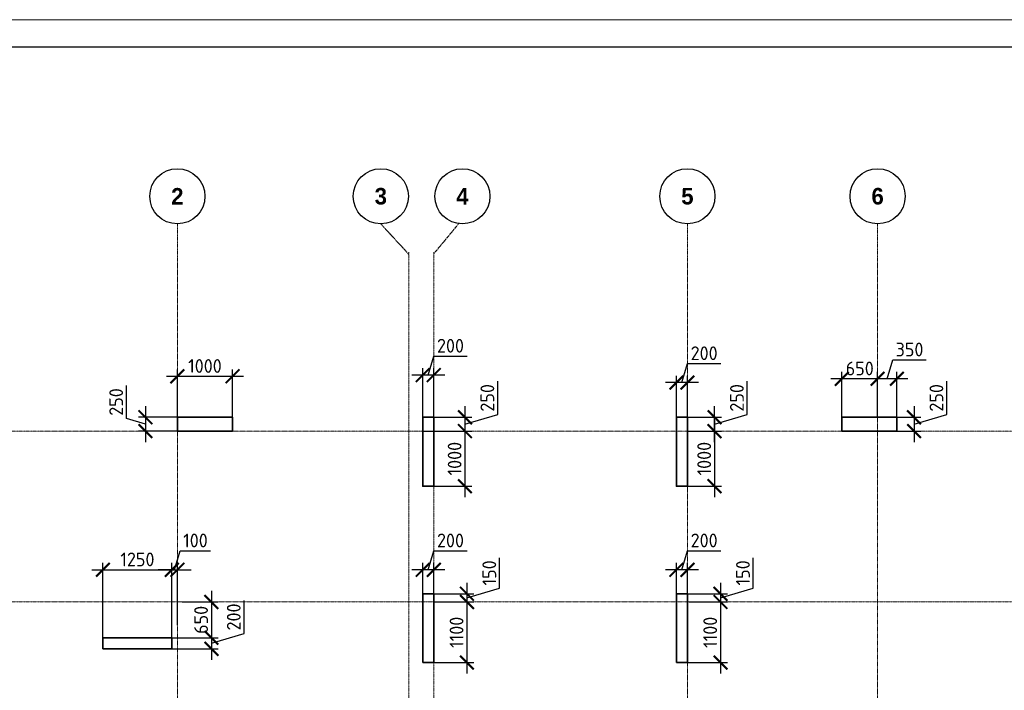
# Model space of a CAD drawing. Header units: millimetres. Extents: x 263826 to 1718326, y -423071 to 70137.
# Tile 80 of 256: x 445682 to 463539, y -235738 to -223573. Entities that reach past the tile are written whole.
import ezdxf

# ---------------------------------------------------------------- set-up
doc = ezdxf.new("R2010")
doc.units = ezdxf.units.MM
doc.linetypes.add('______5', pattern=[1100, 800, -100, 100, -100])
doc.linetypes.add('осевая', pattern=[50.8, 31.75, -6.35, 6.35, -6.35])
doc.layers.add('Колонна_ бетон', color=7, linetype='Continuous', lineweight=50, true_color=0xb4b496)
for name, color, linetype, lineweight in [('Оси', 40, '______5', 18), ('РАЗМЕРЫ', 1, 'Continuous', 9), ('ТОНКИЕ', 7, 'Continuous', 9)]:
    doc.layers.add(name, color=color, linetype=linetype, lineweight=lineweight)
doc.layers.add('ТОЛСТЫЕ_ОСНОВНЫЕ', color=6, linetype='Continuous')
doc.styles.add('Century Gothic', font='GOTHIC.TTF')
doc.styles.add('GOST-2.304_Type-B', font='GOST_Common.ttf')
doc.dimstyles.new('СПДС', dxfattribs={"dimscale": 100, "dimtxt": 2.5, "dimasz": 2.5, "dimexe": 1.25, "dimexo": 0, "dimtad": 1, "dimdec": 0, "dimtxsty": 'GOST-2.304_Type-B', "dimblk": 'ARCHTICK', "dimcen": 2.5, "dimdle": 2, "dimadec": 0, "dimazin": 2, "dimtfac": 0.75, "dimtdec": 0, "dimtmove": 1, "dimatfit": 3, "dimfxl": 1, "dimtolj": 1, "dimarcsym": 1})

# ---------------------------------------------------------------- blocks, each defined once
blk = doc.blocks.new('NSY101')
at = {"color": 0, "linetype": 'ByBlock', "lineweight": -2}
blk.add_circle((0, 0), 50, dxfattribs=at)
blk = doc.blocks.new('СЛОЖНЫЙ_ОБЪЕКТ_0')
at = {"layer": 'Оси', "color": 16, "linetype": 'Continuous', "lineweight": 25, "transparency": 33554687, "xscale": 9.999999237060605, "yscale": 9.999999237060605, "zscale": 9.999999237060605}
blk.add_blockref('NSY101', (8813, -989), dxfattribs=at)
at = {"layer": 'Оси', "color": 16, "linetype": 'Continuous', "lineweight": 25, "transparency": 33554687, "insert": (8813, -989), "char_height": 300, "width": 385, "attachment_point": 5, "style": 'Century Gothic'}
blk.add_mtext('\\A1;{\\fCentury Gothic|i0|b1;\\H300.000000;\\W1.000000;\\C16;2}\\P', dxfattribs=at)
blk = doc.blocks.new('СЛОЖНЫЙ_ОБЪЕКТ_1')
at = {"layer": 'Оси', "color": 16, "linetype": 'Continuous', "lineweight": 25, "transparency": 33554687, "xscale": 9.999999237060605, "yscale": 9.999999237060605, "zscale": 9.999999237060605}
blk.add_blockref('NSY101', (18063, -989), dxfattribs=at)
at = {"layer": 'Оси', "color": 16, "linetype": 'Continuous', "lineweight": 25, "transparency": 33554687, "insert": (18063, -989), "char_height": 300, "width": 385, "attachment_point": 5, "style": 'Century Gothic'}
blk.add_mtext('\\A1;{\\fCentury Gothic|i0|b1;\\H300.000000;\\W1.000000;\\C16;5}\\P', dxfattribs=at)
blk = doc.blocks.new('СЛОЖНЫЙ_ОБЪЕКТ_2')
at = {"layer": 'Оси', "color": 16, "linetype": 'Continuous', "lineweight": 25, "transparency": 33554687, "xscale": 9.999999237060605, "yscale": 9.999999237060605, "zscale": 9.999999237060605}
blk.add_blockref('NSY101', (21513, -989), dxfattribs=at)
at = {"layer": 'Оси', "color": 16, "linetype": 'Continuous', "lineweight": 25, "transparency": 33554687, "insert": (21513, -989), "char_height": 300, "width": 385, "attachment_point": 5, "style": 'Century Gothic'}
blk.add_mtext('\\A1;{\\fCentury Gothic|i0|b1;\\H300.000000;\\W1.000000;\\C16;6}\\P', dxfattribs=at)
blk = doc.blocks.new('СЛОЖНЫЙ_ОБЪЕКТ_44')
at = {"layer": 'Оси', "color": 16, "linetype": 'Continuous', "lineweight": 25, "transparency": 33554687, "xscale": 9.999999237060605, "yscale": 9.999999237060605, "zscale": 9.999999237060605}
blk.add_blockref('NSY101', (12503, -989), dxfattribs=at)
at = {"layer": 'Оси', "color": 16, "linetype": 'Continuous', "lineweight": 25, "transparency": 33554687, "insert": (12503, -989), "char_height": 300, "width": 385, "attachment_point": 5, "style": 'Century Gothic'}
blk.add_mtext('\\A1;{\\fCentury Gothic|i0|b1;\\H300.000000;\\W1.000000;\\C16;3}\\P', dxfattribs=at)
blk = doc.blocks.new('СЛОЖНЫЙ_ОБЪЕКТ_45')
at = {"layer": 'Оси', "color": 16, "linetype": 'Continuous', "lineweight": 25, "transparency": 33554687, "xscale": 9.999999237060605, "yscale": 9.999999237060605, "zscale": 9.999999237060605}
blk.add_blockref('NSY101', (13983, -989), dxfattribs=at)
at = {"layer": 'Оси', "color": 16, "linetype": 'Continuous', "lineweight": 25, "transparency": 33554687, "insert": (13983, -989), "char_height": 300, "width": 385, "attachment_point": 5, "style": 'Century Gothic'}
blk.add_mtext('\\A1;{\\fCentury Gothic|i0|b1;\\H300.000000;\\W1.000000;\\C16;4}\\P', dxfattribs=at)
blk = doc.blocks.new('оси2')
at = {"layer": 'Оси', "color": 16, "linetype": 'осевая', "lineweight": 0, "ltscale": 0.5, "transparency": 33554687}
for p, q in [((987745.5, 5465.4), (987745.5, -20739.3)), ((996995.5, 5465.4), (996995.5, -20739.3)), ((1000445.5, 5465.4), (1000445.5, -20739.3)), ((991945.5, 4955.2), (991945.5, -20287.7)), ((992395.5, 4955.2), (992395.5, -20293.6)), ((979200, 1707.1), (1032582.1, 1707.1)), ((979200, -1392.9), (1032582.1, -1392.9))]:
    blk.add_line(p, q, dxfattribs=at)
at = {"layer": 'Оси', "color": 16, "linetype": 'осевая', "lineweight": 25, "ltscale": 0.5, "transparency": 33554687}
for p, q in [((991435, 5465.4), (991945.5, 4911.3)), ((992845, 5465.4), (992395.5, 4924.1))]:
    blk.add_line(p, q, dxfattribs=at)
at = {"layer": 'Оси', "color": 16, "linetype": 'Continuous', "lineweight": 25, "transparency": 33554687}
for name in ['СЛОЖНЫЙ_ОБЪЕКТ_0', 'СЛОЖНЫЙ_ОБЪЕКТ_44', 'СЛОЖНЫЙ_ОБЪЕКТ_45', 'СЛОЖНЫЙ_ОБЪЕКТ_1', 'СЛОЖНЫЙ_ОБЪЕКТ_2']:
    blk.add_blockref(name, (978932, 6954.9), dxfattribs=at)
blk = doc.blocks.new('_ArchTick')
at = {"color": 0, "linetype": 'ByBlock', "const_width": 0.15}
blk.add_lwpolyline([(-0.5, -0.5), (0.5, 0.5)], dxfattribs=at)
blk = doc.blocks.new('*D878')
at = {"layer": 'DEFPOINTS', "color": 0, "lineweight": 0, "transparency": 16777216}
for p in [(448442, -233552), (447192, -234836), (448442, -234836)]:
    blk.add_point(p, dxfattribs=at)
at = {"layer": 'РАЗМЕРЫ', "color": 0, "lineweight": -2, "transparency": 16777216}
for p, q in [((446992, -233552), (448642, -233552)), ((447192, -234836), (447192, -233427)), ((448442, -234836), (448442, -233427))]:
    blk.add_line(p, q, dxfattribs=at)
at = {"layer": 'РАЗМЕРЫ', "color": 0, "lineweight": -2, "transparency": 16777216, "xscale": 250, "yscale": 250, "zscale": 250, "rotation": 180}
blk.add_blockref('_ArchTick', (447192, -233552), dxfattribs=at)
at = {"layer": 'РАЗМЕРЫ', "color": 0, "lineweight": -2, "transparency": 16777216, "xscale": 250, "yscale": 250, "zscale": 250}
blk.add_blockref('_ArchTick', (448442, -233552), dxfattribs=at)
at = {"layer": 'РАЗМЕРЫ', "color": 0, "lineweight": 0, "transparency": 16777216, "insert": (447817, -233364), "char_height": 250, "attachment_point": 5, "style": 'GOST-2.304_Type-B'}
blk.add_mtext('\\A1;1250', dxfattribs=at)
blk = doc.blocks.new('*D879')
at = {"layer": 'DEFPOINTS', "color": 0, "lineweight": 0, "transparency": 16777216}
for p in [(448542, -233552), (448442, -234557), (448542, -234557)]:
    blk.add_point(p, dxfattribs=at)
at = {"layer": 'РАЗМЕРЫ', "color": 0, "lineweight": -2, "transparency": 16777216}
for p, q in [((448492, -233552), (448595, -233208)), ((448595, -233208), (449145, -233208)), ((448442, -233552), (448192, -233552)), ((448442, -234557), (448442, -233427)), ((448442, -233552), (448542, -233552)), ((448542, -234557), (448542, -233427)), ((448542, -233552), (448792, -233552))]:
    blk.add_line(p, q, dxfattribs=at)
at = {"layer": 'РАЗМЕРЫ', "color": 0, "lineweight": -2, "transparency": 16777216, "xscale": 250, "yscale": 250, "zscale": 250}
blk.add_blockref('_ArchTick', (448442, -233552), dxfattribs=at)
at = {"layer": 'РАЗМЕРЫ', "color": 0, "lineweight": -2, "transparency": 16777216, "xscale": 250, "yscale": 250, "zscale": 250, "rotation": 180}
blk.add_blockref('_ArchTick', (448542, -233552), dxfattribs=at)
at = {"layer": 'РАЗМЕРЫ', "color": 0, "lineweight": 0, "transparency": 16777216, "insert": (448870, -233020), "char_height": 250, "attachment_point": 5, "style": 'GOST-2.304_Type-B'}
blk.add_mtext('\\A1;100', dxfattribs=at)
blk = doc.blocks.new('*D880')
at = {"layer": 'DEFPOINTS', "color": 0, "lineweight": 0, "transparency": 16777216}
for p in [(448628, -234136, -560), (448442, -234786, -200), (449159, -234786)]:
    blk.add_point(p, dxfattribs=at)
at = {"layer": 'РАЗМЕРЫ', "color": 0, "lineweight": -2, "transparency": 16777216}
for p, q in [((449159, -233936), (449159, -234986)), ((448628, -234136), (449284, -234136)), ((448442, -234786), (449284, -234786))]:
    blk.add_line(p, q, dxfattribs=at)
at = {"layer": 'РАЗМЕРЫ', "color": 0, "lineweight": -2, "transparency": 16777216, "xscale": 250, "yscale": 250, "zscale": 250}
for p, rotation in [((449159, -234136), 90), ((449159, -234786), 270)]:
    blk.add_blockref('_ArchTick', p, dxfattribs=dict(at, rotation=rotation))
at = {"layer": 'РАЗМЕРЫ', "color": 0, "lineweight": 0, "transparency": 16777216, "insert": (448972, -234461), "char_height": 250, "attachment_point": 5, "rotation": 90, "style": 'GOST-2.304_Type-B'}
blk.add_mtext('\\A1;650', dxfattribs=at)
blk = doc.blocks.new('*D881')
at = {"layer": 'DEFPOINTS', "color": 0, "lineweight": 0, "transparency": 16777216}
for p in [(448714, -234786), (448402, -234986, -200), (449159, -234986)]:
    blk.add_point(p, dxfattribs=at)
at = {"layer": 'РАЗМЕРЫ', "color": 0, "lineweight": -2, "transparency": 16777216}
for p, q in [((449753, -234708), (449753, -234108)), ((449159, -234586), (449159, -235186)), ((448714, -234786), (449284, -234786)), ((449159, -234886), (449753, -234708)), ((448402, -234986), (449284, -234986))]:
    blk.add_line(p, q, dxfattribs=at)
at = {"layer": 'РАЗМЕРЫ', "color": 0, "lineweight": -2, "transparency": 16777216, "xscale": 250, "yscale": 250, "zscale": 250}
for p, rotation in [((449159, -234786), 90), ((449159, -234986), 270)]:
    blk.add_blockref('_ArchTick', p, dxfattribs=dict(at, rotation=rotation))
at = {"layer": 'РАЗМЕРЫ', "color": 0, "lineweight": 0, "transparency": 16777216, "insert": (449565, -234408), "char_height": 250, "attachment_point": 5, "rotation": 90, "style": 'GOST-2.304_Type-B'}
blk.add_mtext('\\A1;200', dxfattribs=at)
blk = doc.blocks.new('*D882')
at = {"layer": 'DEFPOINTS', "color": 0, "lineweight": 0, "transparency": 16777216}
for p in [(452992, -233552), (452992, -234036), (453192, -234036)]:
    blk.add_point(p, dxfattribs=at)
at = {"layer": 'РАЗМЕРЫ', "color": 0, "lineweight": -2, "transparency": 16777216}
for p, q in [((453092, -233552), (453195, -233208)), ((453195, -233208), (453795, -233208)), ((453392, -233552), (452792, -233552)), ((452992, -234036), (452992, -233427)), ((453192, -234036), (453192, -233427))]:
    blk.add_line(p, q, dxfattribs=at)
at = {"layer": 'РАЗМЕРЫ', "color": 0, "lineweight": -2, "transparency": 16777216, "xscale": 250, "yscale": 250, "zscale": 250, "rotation": 180}
blk.add_blockref('_ArchTick', (452992, -233552), dxfattribs=at)
at = {"layer": 'РАЗМЕРЫ', "color": 0, "lineweight": -2, "transparency": 16777216, "xscale": 250, "yscale": 250, "zscale": 250}
blk.add_blockref('_ArchTick', (453192, -233552), dxfattribs=at)
at = {"layer": 'РАЗМЕРЫ', "color": 0, "lineweight": 0, "transparency": 16777216, "insert": (453495, -233020), "char_height": 250, "attachment_point": 5, "style": 'GOST-2.304_Type-B'}
blk.add_mtext('\\A1;200', dxfattribs=at)
blk = doc.blocks.new('*D883')
at = {"layer": 'DEFPOINTS', "color": 0, "lineweight": 0, "transparency": 16777216}
for p in [(453119, -233986, -200), (453192, -234136, -560), (453793, -234136)]:
    blk.add_point(p, dxfattribs=at)
at = {"layer": 'РАЗМЕРЫ', "color": 0, "lineweight": -2, "transparency": 16777216}
for p, q in [((454386, -233883), (454386, -233333)), ((453793, -233786), (453793, -234336)), ((453793, -234061), (454386, -233883)), ((453119, -233986), (453918, -233986)), ((453192, -234136), (453918, -234136))]:
    blk.add_line(p, q, dxfattribs=at)
at = {"layer": 'РАЗМЕРЫ', "color": 0, "lineweight": -2, "transparency": 16777216, "xscale": 250, "yscale": 250, "zscale": 250}
for p, rotation in [((453793, -233986), 90), ((453793, -234136), 270)]:
    blk.add_blockref('_ArchTick', p, dxfattribs=dict(at, rotation=rotation))
at = {"layer": 'РАЗМЕРЫ', "color": 0, "lineweight": 0, "transparency": 16777216, "insert": (454199, -233608), "char_height": 250, "attachment_point": 5, "rotation": 90, "style": 'GOST-2.304_Type-B'}
blk.add_mtext('\\A1;150', dxfattribs=at)
blk = doc.blocks.new('*D884')
at = {"layer": 'DEFPOINTS', "color": 0, "lineweight": 0, "transparency": 16777216}
for p in [(453420, -234136), (453092, -235236, -200), (453793, -235236)]:
    blk.add_point(p, dxfattribs=at)
at = {"layer": 'РАЗМЕРЫ', "color": 0, "lineweight": -2, "transparency": 16777216}
for p, q in [((453793, -233936), (453793, -235436)), ((453420, -234136), (453918, -234136)), ((453092, -235236), (453918, -235236))]:
    blk.add_line(p, q, dxfattribs=at)
at = {"layer": 'РАЗМЕРЫ', "color": 0, "lineweight": -2, "transparency": 16777216, "xscale": 250, "yscale": 250, "zscale": 250}
for p, rotation in [((453793, -234136), 90), ((453793, -235236), 270)]:
    blk.add_blockref('_ArchTick', p, dxfattribs=dict(at, rotation=rotation))
at = {"layer": 'РАЗМЕРЫ', "color": 0, "lineweight": 0, "transparency": 16777216, "insert": (453605, -234686), "char_height": 250, "attachment_point": 5, "rotation": 90, "style": 'GOST-2.304_Type-B'}
blk.add_mtext('\\A1;1100', dxfattribs=at)
blk = doc.blocks.new('*D885')
at = {"layer": 'DEFPOINTS', "color": 0, "lineweight": 0, "transparency": 16777216}
for p in [(457592, -233552), (457592, -234036), (457792, -234036)]:
    blk.add_point(p, dxfattribs=at)
at = {"layer": 'РАЗМЕРЫ', "color": 0, "lineweight": -2, "transparency": 16777216}
for p, q in [((457692, -233552), (457795, -233208)), ((457795, -233208), (458395, -233208)), ((457992, -233552), (457392, -233552)), ((457592, -234036), (457592, -233427)), ((457792, -234036), (457792, -233427))]:
    blk.add_line(p, q, dxfattribs=at)
at = {"layer": 'РАЗМЕРЫ', "color": 0, "lineweight": -2, "transparency": 16777216, "xscale": 250, "yscale": 250, "zscale": 250, "rotation": 180}
blk.add_blockref('_ArchTick', (457592, -233552), dxfattribs=at)
at = {"layer": 'РАЗМЕРЫ', "color": 0, "lineweight": -2, "transparency": 16777216, "xscale": 250, "yscale": 250, "zscale": 250}
blk.add_blockref('_ArchTick', (457792, -233552), dxfattribs=at)
at = {"layer": 'РАЗМЕРЫ', "color": 0, "lineweight": 0, "transparency": 16777216, "insert": (458095, -233020), "char_height": 250, "attachment_point": 5, "style": 'GOST-2.304_Type-B'}
blk.add_mtext('\\A1;200', dxfattribs=at)
blk = doc.blocks.new('*D886')
at = {"layer": 'DEFPOINTS', "color": 0, "lineweight": 0, "transparency": 16777216}
for p in [(457692, -233986, -200), (457825, -234136, -560), (458392, -234136)]:
    blk.add_point(p, dxfattribs=at)
at = {"layer": 'РАЗМЕРЫ', "color": 0, "lineweight": -2, "transparency": 16777216}
for p, q in [((458986, -233883), (458986, -233333)), ((458392, -233786), (458392, -234336)), ((458392, -234061), (458986, -233883)), ((457692, -233986), (458517, -233986)), ((457825, -234136), (458517, -234136))]:
    blk.add_line(p, q, dxfattribs=at)
at = {"layer": 'РАЗМЕРЫ', "color": 0, "lineweight": -2, "transparency": 16777216, "xscale": 250, "yscale": 250, "zscale": 250}
for p, rotation in [((458392, -233986), 90), ((458392, -234136), 270)]:
    blk.add_blockref('_ArchTick', p, dxfattribs=dict(at, rotation=rotation))
at = {"layer": 'РАЗМЕРЫ', "color": 0, "lineweight": 0, "transparency": 16777216, "insert": (458799, -233608), "char_height": 250, "attachment_point": 5, "rotation": 90, "style": 'GOST-2.304_Type-B'}
blk.add_mtext('\\A1;150', dxfattribs=at)
blk = doc.blocks.new('*D887')
at = {"layer": 'DEFPOINTS', "color": 0, "lineweight": 0, "transparency": 16777216}
for p in [(458020, -234136, -560), (457692, -235236, -200), (458392, -235236)]:
    blk.add_point(p, dxfattribs=at)
at = {"layer": 'РАЗМЕРЫ', "color": 0, "lineweight": -2, "transparency": 16777216}
for p, q in [((458392, -233936), (458392, -235436)), ((458020, -234136), (458517, -234136)), ((457692, -235236), (458517, -235236))]:
    blk.add_line(p, q, dxfattribs=at)
at = {"layer": 'РАЗМЕРЫ', "color": 0, "lineweight": -2, "transparency": 16777216, "xscale": 250, "yscale": 250, "zscale": 250}
for p, rotation in [((458392, -234136), 90), ((458392, -235236), 270)]:
    blk.add_blockref('_ArchTick', p, dxfattribs=dict(at, rotation=rotation))
at = {"layer": 'РАЗМЕРЫ', "color": 0, "lineweight": 0, "transparency": 16777216, "insert": (458205, -234686), "char_height": 250, "attachment_point": 5, "rotation": 90, "style": 'GOST-2.304_Type-B'}
blk.add_mtext('\\A1;1100', dxfattribs=at)
blk = doc.blocks.new('*D992')
at = {"layer": 'DEFPOINTS', "color": 0, "transparency": 16777216}
for p in [(449542, -230042), (448542, -230786, -560), (449542, -230786, -560)]:
    blk.add_point(p, dxfattribs=at)
at = {"layer": 'РАЗМЕРЫ', "color": 0, "lineweight": -2, "transparency": 16777216}
for p, q in [((448542, -230786), (448542, -229917)), ((449542, -230786), (449542, -229917)), ((448342, -230042), (449742, -230042))]:
    blk.add_line(p, q, dxfattribs=at)
at = {"layer": 'РАЗМЕРЫ', "color": 0, "lineweight": -2, "transparency": 16777216, "xscale": 250, "yscale": 250, "zscale": 250, "rotation": 180}
blk.add_blockref('_ArchTick', (448542, -230042), dxfattribs=at)
at = {"layer": 'РАЗМЕРЫ', "color": 0, "lineweight": -2, "transparency": 16777216, "xscale": 250, "yscale": 250, "zscale": 250}
blk.add_blockref('_ArchTick', (449542, -230042), dxfattribs=at)
at = {"layer": 'РАЗМЕРЫ', "color": 0, "lineweight": 0, "transparency": 16777216, "insert": (449042, -229855), "char_height": 250, "attachment_point": 5, "style": 'GOST-2.304_Type-B'}
blk.add_mtext('\\A1;1000', dxfattribs=at)
blk = doc.blocks.new('*D993')
at = {"layer": 'DEFPOINTS', "color": 0, "transparency": 16777216}
for p in [(448760, -230786, -560), (447963, -231036), (448698, -231036, -560)]:
    blk.add_point(p, dxfattribs=at)
at = {"layer": 'РАЗМЕРЫ', "color": 0, "lineweight": -2, "transparency": 16777216}
for p, q in [((447619, -230808), (447619, -230208)), ((447963, -230586), (447963, -231236)), ((447963, -230911), (447619, -230808)), ((448760, -230786), (447838, -230786)), ((448698, -231036), (447838, -231036))]:
    blk.add_line(p, q, dxfattribs=at)
at = {"layer": 'РАЗМЕРЫ', "color": 0, "lineweight": -2, "transparency": 16777216, "xscale": 250, "yscale": 250, "zscale": 250}
for p, rotation in [((447963, -230786), 90), ((447963, -231036), 270)]:
    blk.add_blockref('_ArchTick', p, dxfattribs=dict(at, rotation=rotation))
at = {"layer": 'РАЗМЕРЫ', "color": 0, "lineweight": 0, "transparency": 16777216, "insert": (447432, -230508), "char_height": 250, "attachment_point": 5, "rotation": 90, "style": 'GOST-2.304_Type-B'}
blk.add_mtext('\\A1;250', dxfattribs=at)
blk = doc.blocks.new('*D994')
at = {"layer": 'DEFPOINTS', "color": 0, "transparency": 16777216}
for p in [(452992, -230020), (452992, -230786, -560), (453192, -230786, -560)]:
    blk.add_point(p, dxfattribs=at)
at = {"layer": 'РАЗМЕРЫ', "color": 0, "lineweight": -2, "transparency": 16777216}
for p, q in [((453092, -230020), (453195, -229676)), ((453195, -229676), (453795, -229676)), ((452992, -230786), (452992, -229895)), ((453192, -230786), (453192, -229895)), ((453392, -230020), (452792, -230020))]:
    blk.add_line(p, q, dxfattribs=at)
at = {"layer": 'РАЗМЕРЫ', "color": 0, "lineweight": -2, "transparency": 16777216, "xscale": 250, "yscale": 250, "zscale": 250, "rotation": 180}
blk.add_blockref('_ArchTick', (452992, -230020), dxfattribs=at)
at = {"layer": 'РАЗМЕРЫ', "color": 0, "lineweight": -2, "transparency": 16777216, "xscale": 250, "yscale": 250, "zscale": 250}
blk.add_blockref('_ArchTick', (453192, -230020), dxfattribs=at)
at = {"layer": 'РАЗМЕРЫ', "color": 0, "lineweight": 0, "transparency": 16777216, "insert": (453495, -229488), "char_height": 250, "attachment_point": 5, "style": 'GOST-2.304_Type-B'}
blk.add_mtext('\\A1;200', dxfattribs=at)
blk = doc.blocks.new('*D995')
at = {"layer": 'DEFPOINTS', "color": 0, "transparency": 16777216}
for p in [(453192, -230786, -560), (452992, -231036, -560), (453757, -231036)]:
    blk.add_point(p, dxfattribs=at)
at = {"layer": 'РАЗМЕРЫ', "color": 0, "lineweight": -2, "transparency": 16777216}
for p, q in [((454351, -230733), (454351, -230133)), ((453757, -230586), (453757, -231236)), ((453192, -230786), (453882, -230786)), ((453757, -230911), (454351, -230733)), ((452992, -231036), (453882, -231036))]:
    blk.add_line(p, q, dxfattribs=at)
at = {"layer": 'РАЗМЕРЫ', "color": 0, "lineweight": -2, "transparency": 16777216, "xscale": 250, "yscale": 250, "zscale": 250}
for p, rotation in [((453757, -230786), 90), ((453757, -231036), 270)]:
    blk.add_blockref('_ArchTick', p, dxfattribs=dict(at, rotation=rotation))
at = {"layer": 'РАЗМЕРЫ', "color": 0, "lineweight": 0, "transparency": 16777216, "insert": (454164, -230433), "char_height": 250, "attachment_point": 5, "rotation": 90, "style": 'GOST-2.304_Type-B'}
blk.add_mtext('\\A1;250', dxfattribs=at)
blk = doc.blocks.new('*D996')
at = {"layer": 'DEFPOINTS', "color": 0, "transparency": 16777216}
for p in [(453300, -231036), (453192, -232036, -560), (453757, -232036)]:
    blk.add_point(p, dxfattribs=at)
at = {"layer": 'РАЗМЕРЫ', "color": 0, "lineweight": -2, "transparency": 16777216}
for p, q in [((453757, -230836), (453757, -232236)), ((453300, -231036), (453882, -231036)), ((453192, -232036), (453882, -232036))]:
    blk.add_line(p, q, dxfattribs=at)
at = {"layer": 'РАЗМЕРЫ', "color": 0, "lineweight": -2, "transparency": 16777216, "xscale": 250, "yscale": 250, "zscale": 250}
for p, rotation in [((453757, -231036), 90), ((453757, -232036), 270)]:
    blk.add_blockref('_ArchTick', p, dxfattribs=dict(at, rotation=rotation))
at = {"layer": 'РАЗМЕРЫ', "color": 0, "lineweight": 0, "transparency": 16777216, "insert": (453570, -231536), "char_height": 250, "attachment_point": 5, "rotation": 90, "style": 'GOST-2.304_Type-B'}
blk.add_mtext('\\A1;1000', dxfattribs=at)
blk = doc.blocks.new('*D997')
at = {"layer": 'DEFPOINTS', "color": 0, "transparency": 16777216}
for p in [(457792, -230786, -560), (458284, -230786), (457792, -231036, -560)]:
    blk.add_point(p, dxfattribs=at)
at = {"layer": 'РАЗМЕРЫ', "color": 0, "lineweight": -2, "transparency": 16777216}
for p, q in [((458878, -230733), (458878, -230133)), ((458284, -231236), (458284, -230586)), ((457792, -230786), (458409, -230786)), ((458284, -230911), (458878, -230733)), ((457792, -231036), (458409, -231036))]:
    blk.add_line(p, q, dxfattribs=at)
at = {"layer": 'РАЗМЕРЫ', "color": 0, "lineweight": -2, "transparency": 16777216, "xscale": 250, "yscale": 250, "zscale": 250}
for p, rotation in [((458284, -230786), 90), ((458284, -231036), 270)]:
    blk.add_blockref('_ArchTick', p, dxfattribs=dict(at, rotation=rotation))
at = {"layer": 'РАЗМЕРЫ', "color": 0, "lineweight": 0, "transparency": 16777216, "insert": (458690, -230433), "char_height": 250, "attachment_point": 5, "rotation": 90, "style": 'GOST-2.304_Type-B'}
blk.add_mtext('\\A1;250', dxfattribs=at)
blk = doc.blocks.new('*D998')
at = {"layer": 'DEFPOINTS', "color": 0, "transparency": 16777216}
for p in [(457865, -231036, -560), (457792, -232036, -560), (458284, -232036)]:
    blk.add_point(p, dxfattribs=at)
at = {"layer": 'РАЗМЕРЫ', "color": 0, "lineweight": -2, "transparency": 16777216}
for p, q in [((458284, -230836), (458284, -232236)), ((457865, -231036), (458409, -231036)), ((457792, -232036), (458409, -232036))]:
    blk.add_line(p, q, dxfattribs=at)
at = {"layer": 'РАЗМЕРЫ', "color": 0, "lineweight": -2, "transparency": 16777216, "xscale": 250, "yscale": 250, "zscale": 250}
for p, rotation in [((458284, -231036), 90), ((458284, -232036), 270)]:
    blk.add_blockref('_ArchTick', p, dxfattribs=dict(at, rotation=rotation))
at = {"layer": 'РАЗМЕРЫ', "color": 0, "lineweight": 0, "transparency": 16777216, "insert": (458096, -231536), "char_height": 250, "attachment_point": 5, "rotation": 90, "style": 'GOST-2.304_Type-B'}
blk.add_mtext('\\A1;1000', dxfattribs=at)
blk = doc.blocks.new('*D999')
at = {"layer": 'DEFPOINTS', "color": 0, "transparency": 16777216}
for p in [(457592, -230156), (457592, -230786, -560), (457792, -230786)]:
    blk.add_point(p, dxfattribs=at)
at = {"layer": 'РАЗМЕРЫ', "color": 0, "lineweight": -2, "transparency": 16777216}
for p, q in [((457692, -230156), (457795, -229812)), ((457795, -229812), (458395, -229812)), ((457992, -230156), (457392, -230156)), ((457592, -230786), (457592, -230031)), ((457792, -230786), (457792, -230031))]:
    blk.add_line(p, q, dxfattribs=at)
at = {"layer": 'РАЗМЕРЫ', "color": 0, "lineweight": -2, "transparency": 16777216, "xscale": 250, "yscale": 250, "zscale": 250, "rotation": 180}
blk.add_blockref('_ArchTick', (457592, -230156), dxfattribs=at)
at = {"layer": 'РАЗМЕРЫ', "color": 0, "lineweight": -2, "transparency": 16777216, "xscale": 250, "yscale": 250, "zscale": 250}
blk.add_blockref('_ArchTick', (457792, -230156), dxfattribs=at)
at = {"layer": 'РАЗМЕРЫ', "color": 0, "lineweight": 0, "transparency": 16777216, "insert": (458095, -229624), "char_height": 250, "attachment_point": 5, "style": 'GOST-2.304_Type-B'}
blk.add_mtext('\\A1;200', dxfattribs=at)
blk = doc.blocks.new('*D1000')
at = {"layer": 'DEFPOINTS', "color": 0, "transparency": 16777216}
for p in [(461242, -230087), (461242, -230568, -560), (461592, -230786, -360)]:
    blk.add_point(p, dxfattribs=at)
at = {"layer": 'РАЗМЕРЫ', "color": 0, "lineweight": -2, "transparency": 16777216}
for p, q in [((461417, -230087), (461520, -229744)), ((461520, -229744), (462120, -229744)), ((461242, -230568), (461242, -229962)), ((461592, -230786), (461592, -229962)), ((461792, -230087), (461042, -230087))]:
    blk.add_line(p, q, dxfattribs=at)
at = {"layer": 'РАЗМЕРЫ', "color": 0, "lineweight": -2, "transparency": 16777216, "xscale": 250, "yscale": 250, "zscale": 250, "rotation": 180}
blk.add_blockref('_ArchTick', (461242, -230087), dxfattribs=at)
at = {"layer": 'РАЗМЕРЫ', "color": 0, "lineweight": -2, "transparency": 16777216, "xscale": 250, "yscale": 250, "zscale": 250}
blk.add_blockref('_ArchTick', (461592, -230087), dxfattribs=at)
at = {"layer": 'РАЗМЕРЫ', "color": 0, "lineweight": 0, "transparency": 16777216, "insert": (461820, -229556), "char_height": 250, "attachment_point": 5, "style": 'GOST-2.304_Type-B'}
blk.add_mtext('\\A1;350', dxfattribs=at)
blk = doc.blocks.new('*D1001')
at = {"layer": 'DEFPOINTS', "color": 0, "transparency": 16777216}
for p in [(460592, -230087), (460592, -230786, -360), (461242, -230786, -360)]:
    blk.add_point(p, dxfattribs=at)
at = {"layer": 'РАЗМЕРЫ', "color": 0, "lineweight": -2, "transparency": 16777216}
for p, q in [((460592, -230786), (460592, -229962)), ((461242, -230786), (461242, -229962)), ((461442, -230087), (460392, -230087))]:
    blk.add_line(p, q, dxfattribs=at)
at = {"layer": 'РАЗМЕРЫ', "color": 0, "lineweight": -2, "transparency": 16777216, "xscale": 250, "yscale": 250, "zscale": 250, "rotation": 180}
blk.add_blockref('_ArchTick', (460592, -230087), dxfattribs=at)
at = {"layer": 'РАЗМЕРЫ', "color": 0, "lineweight": -2, "transparency": 16777216, "xscale": 250, "yscale": 250, "zscale": 250}
blk.add_blockref('_ArchTick', (461242, -230087), dxfattribs=at)
at = {"layer": 'РАЗМЕРЫ', "color": 0, "lineweight": 0, "transparency": 16777216, "insert": (460917, -229900), "char_height": 250, "attachment_point": 5, "style": 'GOST-2.304_Type-B'}
blk.add_mtext('\\A1;650', dxfattribs=at)
blk = doc.blocks.new('*D1002')
at = {"layer": 'DEFPOINTS', "color": 0, "transparency": 16777216}
for p in [(461592, -230786, -560), (461592, -231036, -360), (461902, -231036)]:
    blk.add_point(p, dxfattribs=at)
at = {"layer": 'РАЗМЕРЫ', "color": 0, "lineweight": -2, "transparency": 16777216}
for p, q in [((462495, -230733), (462495, -230133)), ((461902, -230586), (461902, -231236)), ((461592, -230786), (462027, -230786)), ((461902, -230911), (462495, -230733)), ((461592, -231036), (462027, -231036))]:
    blk.add_line(p, q, dxfattribs=at)
at = {"layer": 'РАЗМЕРЫ', "color": 0, "lineweight": -2, "transparency": 16777216, "xscale": 250, "yscale": 250, "zscale": 250}
for p, rotation in [((461902, -230786), 90), ((461902, -231036), 270)]:
    blk.add_blockref('_ArchTick', p, dxfattribs=dict(at, rotation=rotation))
at = {"layer": 'РАЗМЕРЫ', "color": 0, "lineweight": 0, "transparency": 16777216, "insert": (462308, -230433), "char_height": 250, "attachment_point": 5, "rotation": 90, "style": 'GOST-2.304_Type-B'}
blk.add_mtext('\\A1;250', dxfattribs=at)
blk = doc.blocks.new('*U69')
at = {"layer": 'ТОЛСТЫЕ_ОСНОВНЫЕ', "color": 6}
blk.add_lwpolyline([(20, 5), (589, 5), (589, 415), (20, 415)], close=True, dxfattribs=at)
at = {"layer": 'ТОНКИЕ'}
blk.add_lwpolyline([(0, 0), (594, 0), (594, 420), (0, 420)], close=True, dxfattribs=at)

msp = doc.modelspace()

# ---------------------------------------------------------------- linework, layer by layer
at = {"layer": 'Колонна_ бетон', "color": 180, "linetype": 'Continuous', "lineweight": 35, "transparency": 33554687}
for p, q in [((453191.88027, -233985.88135, -200), (452991.88027, -233985.88135, -200)), ((452991.88027, -233985.88135, -200), (452991.88027, -235235.88132, -200)), ((453191.88027, -235235.88132, -200), (453191.88027, -233985.88135, -200)), ((457591.88183, -235235.88132, -200), (457591.88183, -233985.88135, -200)), ((457791.88183, -233985.88135, -200), (457591.88183, -233985.88135, -200)), ((457791.88183, -233985.88135, -200), (457791.88183, -235235.88132, -200)), ((447191.88027, -234785.88132, -200), (447191.88027, -234985.88132, -200)), ((447191.88027, -234785.88132, -200), (448441.88024, -234785.88132, -200)), ((448441.88024, -234785.88132, -200), (448441.88024, -234985.88132, -200)), ((447191.88027, -234985.88132, -200), (448441.88024, -234985.88132, -200)), ((452991.88027, -235235.88132, -200), (453191.88027, -235235.88132, -200)), ((457591.88183, -235235.88132, -200), (457791.88183, -235235.88132, -200))]:
    msp.add_line(p, q, dxfattribs=at)
for points, elevation in [([(448542.02075, -230785.88173), (449542.02075, -230785.88173), (449542.02075, -231035.88139), (448542.02075, -231035.88139)], -559.99999), ([(452992.02077, -230785.88173), (453192.02077, -230785.88173), (453192.02077, -232035.88139), (452992.02077, -232035.88139)], -559.99999), ([(457592.02077, -230785.88173), (457792.02077, -230785.88173), (457792.02077, -232035.88144), (457592.02077, -232035.88144)], -559.99999), ([(460591.8803, -230785.88173), (461591.8803, -230785.88173), (461591.8803, -231035.88139), (460591.8803, -231035.88139)], -360), ([(460592.02229, -230785.88173), (461592.02229, -230785.88173), (461592.02229, -231035.88139), (460592.02229, -231035.88139)], -559.99999)]:
    msp.add_lwpolyline(points, close=True, dxfattribs=dict(at, elevation=elevation))

# ---------------------------------------------------------------- block references
at = {"xscale": 100, "yscale": 100, "zscale": 100}
msp.add_blockref('*U69', (436520.8066, -265573.15111, 3100), dxfattribs=at)
at = {"layer": 'РАЗМЕРЫ'}
msp.add_blockref('оси2', (-539203.53067, -232742.99982, -559.99999), dxfattribs=at)

# ---------------------------------------------------------------- dimensions: what is measured, and where the dimension line sits
at = {"layer": 'РАЗМЕРЫ', "color": 146, "lineweight": 0}
for base, p1, p2, picture, middle in [((452992.02077, -230019.54684), (453191.98582, -230785.88173, -559.99999), (452992.02077, -230785.88173, -559.99999), '*D994', (453257.6283, -229488.29684)), ((461241.98582, -230087.26022), (461591.8803, -230785.88173, -360), (461241.98582, -230568.00261, -559.99999), '*D1000', (461582.55806, -229556.01022)), ((457592.02077, -230155.58131), (457792.02077, -230785.88173), (457592.02077, -230785.88173, -559.99999), '*D999', (457857.64577, -229624.33131)), ((449542.02075, -230042.31294), (448542.02075, -230785.88173, -559.99999), (449542.02075, -230785.88173, -559.99999), '*D992', (449042.02075, -229854.81294)), ((460591.8803, -230087.26022), (461241.98582, -230785.88173, -360), (460591.8803, -230785.88173, -360), '*D1001', (460916.93306, -229899.76022))]:
    dim = msp.add_linear_dim(base=base, p1=p1, p2=p2, dimstyle='СПДС', dxfattribs=at)
    dim.commit()
    dim.dimension.update_dxf_attribs({"geometry": picture, "text_midpoint": middle})
for base, p1, p2, picture, middle in [((453757.36808, -231035.88139), (453192.02077, -230785.88173, -559.99999), (452992.02077, -231035.88139, -559.99999), '*D995', (454163.61808, -230670.25656)), ((458283.99812, -230785.88173), (457792.02077, -231035.88139, -559.99999), (457792.02077, -230785.88173, -559.99999), '*D997', (458690.24812, -230670.25656)), ((461901.72224, -231035.88139), (461592.02229, -230785.88173, -559.99999), (461592.02229, -231035.88139, -360), '*D1002', (462307.97224, -230670.25656)), ((447963.16782, -231035.88139), (448760.05646, -230785.88173, -559.99999), (448697.88643, -231035.88139, -559.99999), '*D993', (447431.91782, -230745.25656)), ((453757.36808, -232035.88139), (453299.58093, -231035.88139), (453192.02077, -232035.88139, -559.99999), '*D996', (453569.86808, -231535.88139)), ((458283.99812, -232035.88144), (457865.28485, -231035.88139, -559.99999), (457792.02077, -232035.88144, -559.99999), '*D998', (458096.49812, -231535.88141))]:
    dim = msp.add_linear_dim(base=base, p1=p1, p2=p2, angle=90, dimstyle='СПДС', dxfattribs=at)
    dim.commit()
    dim.dimension.update_dxf_attribs({"geometry": picture, "text_midpoint": middle})
at = {"layer": 'РАЗМЕРЫ', "color": 146, "lineweight": 0, "true_color": 0x006272}
for base, p1, p2, picture, middle in [((448541.88264, -233551.5601), (448442.03041, -234557.0601), (448541.88264, -234557.0601), '*D879', (448657.58153, -233020.3101)), ((452992.02431, -233551.5601), (453192.02431, -234035.88242), (452992.02431, -234035.88242), '*D882', (453257.64931, -233020.3101)), ((457591.88264, -233551.5601), (457791.88264, -234035.88242), (457591.88264, -234035.88242), '*D885', (457857.50764, -233020.3101)), ((448442.03041, -233551.5601), (447192.03651, -234835.88242), (448442.03041, -234835.88242), '*D878', (447817.03346, -233364.0601))]:
    dim = msp.add_linear_dim(base=base, p1=p1, p2=p2, dimstyle='СПДС', override={"dimtofl": 0}, dxfattribs=at)
    dim.commit()
    dim.dimension.update_dxf_attribs({"geometry": picture, "text_midpoint": middle})
for base, p1, p2, picture, middle in [((453792.60072, -234135.88139), (453119.14404, -233985.88135, -200), (453191.98582, -234135.88139, -559.99999), '*D883', (454198.85072, -233820.25637)), ((458392.45906, -234135.88139), (457691.88183, -233985.88135, -200), (457825.17274, -234135.88139, -559.99999), '*D886', (458798.70906, -233820.25637)), ((449159.10072, -234785.88132), (448627.93311, -234135.88139, -559.99999), (448442.03041, -234785.88132, -200), '*D880', (448971.60072, -234460.88135)), ((453792.60072, -235235.88132), (453420.10072, -234135.88139), (453092.02431, -235235.88132, -200), '*D884', (453605.10072, -234685.88135)), ((458392.45906, -235235.88132), (458019.95906, -234135.88139, -559.99999), (457691.88264, -235235.88132, -200), '*D887', (458204.95906, -234685.88135)), ((449159.10072, -234985.88132), (448714.10072, -234785.88132), (448401.68048, -234985.88132, -200), '*D881', (449565.35072, -234645.25632))]:
    dim = msp.add_linear_dim(base=base, p1=p1, p2=p2, angle=90, dimstyle='СПДС', override={"dimtofl": 0}, dxfattribs=at)
    dim.commit()
    dim.dimension.update_dxf_attribs({"geometry": picture, "text_midpoint": middle})

doc.saveas('drawing.dxf')
